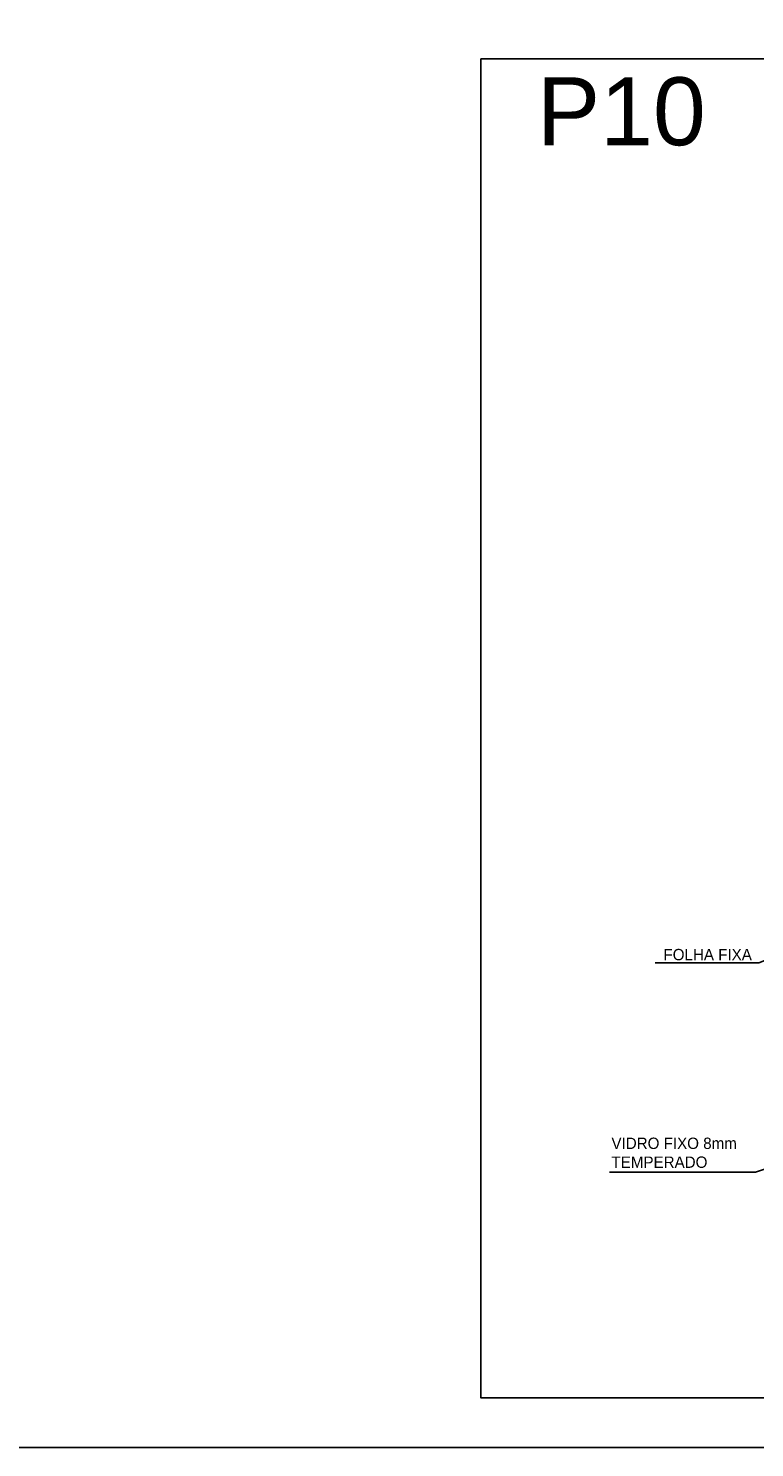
# Model space of a CAD drawing. Header units: inches. Extents: x 340 to 434, y 14 to 254.
# Tile 8 of 182: x 358.62 to 361.83, y 111.92 to 118.18. Entities that reach past the tile are written whole.
import ezdxf

# ---------------------------------------------------------------- set-up
doc = ezdxf.new("R2010")
doc.units = ezdxf.units.IN
doc.header["$MEASUREMENT"] = 0
doc.layers.add('TJ-COTAS 1PARA50', color=174, linetype='Continuous')
doc.layers.add('TJ-TEXTO01 1PARA100', color=1, linetype='Continuous')
doc.styles.add('ARIAL', font='arial.ttf')
doc.styles.add('AVANT', font='txt')
doc.styles.add('SANSSERIF', font='stylu.ttf')
doc.dimstyles.new('1_25', dxfattribs={"dimscale": 0, "dimtxt": 0.05, "dimasz": 0.025, "dimexe": 0.1, "dimexo": 0.15, "dimgap": 0.025, "dimtad": 1, "dimlfac": 0.5, "dimzin": 4, "dimdsep": 46, "dimtxsty": 'AVANT', "dimblk": 'OBLIQUE', "dimcen": 0.09, "dimse1": 1, "dimse2": 1, "dimclrd": 256, "dimclre": 256, "dimclrt": 256, "dimaunit": 1, "dimadec": 0, "dimazin": 0, "dimtfac": 1, "dimtmove": 2, "dimatfit": 3, "dimldrblk": 'OPEN30', "dimfxl": 1, "dimtolj": 1, "dimtzin": 0, "dimlwd": -1, "dimarcsym": 0})

# ---------------------------------------------------------------- blocks, each defined once
blk = doc.blocks.new('_OBLIQUE')
at = {"color": 0, "linetype": 'ByBlock'}
blk.add_line((-0.5, -0.5), (0.5, 0.5), dxfattribs=at)

msp = doc.modelspace()

# ---------------------------------------------------------------- linework, layer by layer
at = {"layer": 'Defpoints'}
msp.add_lwpolyline([(360.6204, 118.0497), (367.2214, 118.0497), (367.2214, 112.139), (360.6204, 112.139)], close=True, dxfattribs=at)
at = {"layer": 'TJ-COTAS 1PARA50'}
msp.add_lwpolyline([(345.3675, 138.5002), (381.449, 138.5002), (381.449, 111.9189), (345.3675, 111.9189)], close=True, dxfattribs=at)

# ---------------------------------------------------------------- texts
at = {"layer": 'Defpoints', "color": 6, "insert": (360.8682, 117.9685), "char_height": 0.3, "width": 1.036663, "attachment_point": 1, "style": 'ARIAL'}
msp.add_mtext('P10', dxfattribs=at)
at = {"layer": 'TJ-TEXTO01 1PARA100', "color": 174, "char_height": 0.05, "attachment_point": 1, "style": 'SANSSERIF'}
for s, insert, width in [('\\A1;FOLHA FIXA', (361.427, 114.1205), 0.501291), ('\\A1;\\pxql;VIDRO FIXO 8mm TEMPERADO', (361.1974, 113.2874), 0.610652)]:
    msp.add_mtext(s, dxfattribs=dict(at, insert=insert, width=width))

# ---------------------------------------------------------------- leaders
at = {"layer": 'TJ-TEXTO01 1PARA100'}
for points in [[(362.2253, 114.2093), (361.8483, 114.059), (361.3906, 114.059)], [(362.2846, 113.2858), (361.8329, 113.1355), (361.1892, 113.1355)]]:
    msp.add_leader(points, dimstyle='1_25', override={"dimscale": 1, "dimasz": 0.05}, dxfattribs=at)

doc.saveas('drawing.dxf')
